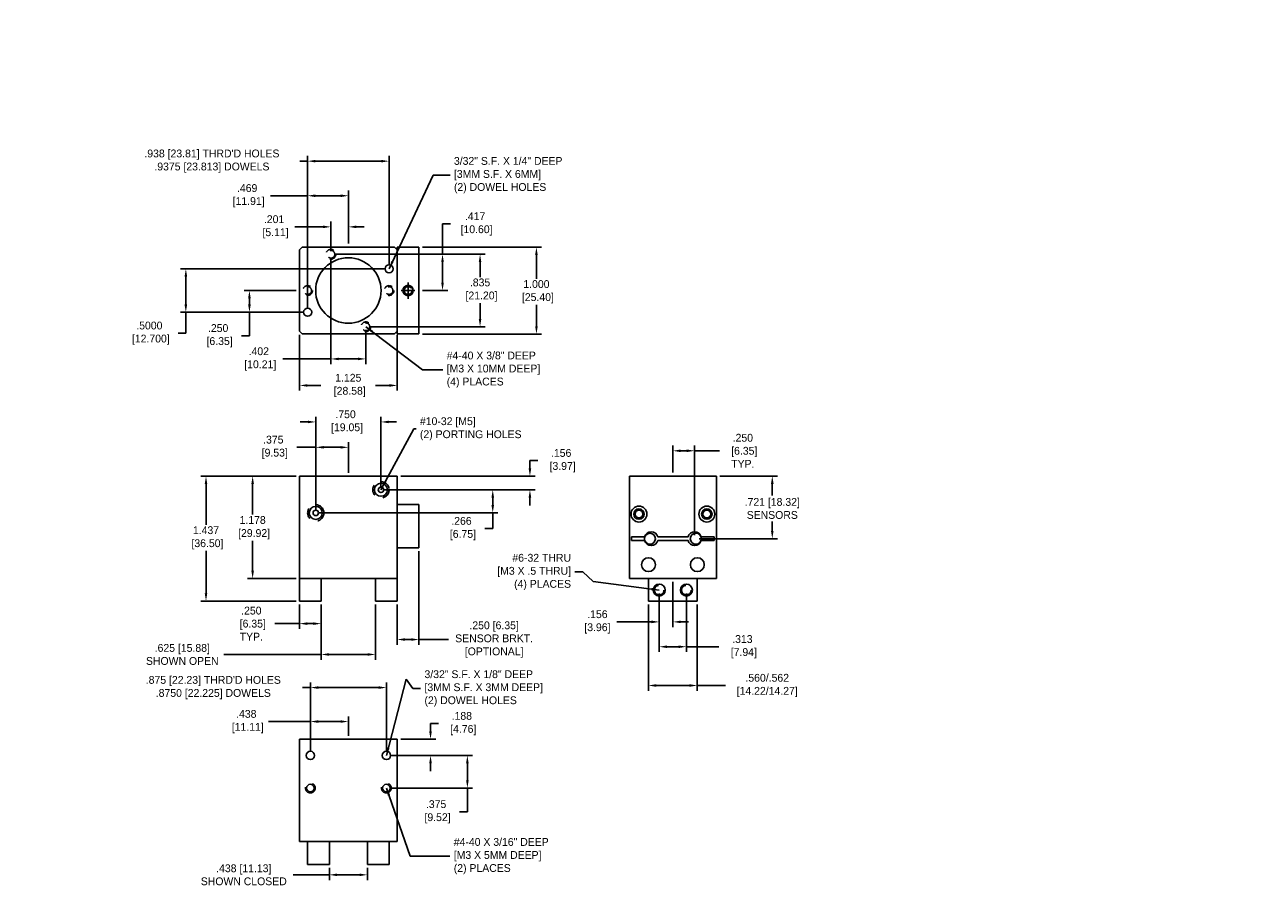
# Model space of a CAD drawing. Extents: x -13.3 to 50.8, y -3.3 to 33.4.
import ezdxf

# ---------------------------------------------------------------- set-up
doc = ezdxf.new("R2010")
doc.units = 0
doc.header["$MEASUREMENT"] = 0
for name, pattern in [('DASHED', [0.75, 0.5, -0.25]), ('DASHED2', [0.375, 0.25, -0.125]), ('HIDDEN2', [0.1875, 0.125, -0.0625])]:
    doc.linetypes.add(name, pattern=pattern)
doc.layers.get('0').update_dxf_attribs({"linetype": 'CONTINUOUS'})
doc.layers.get('DEFPOINTS').update_dxf_attribs({"linetype": 'CONTINUOUS'})
doc.dimstyles.new('British [M]', dxfattribs={"dimscale": 0, "dimtxt": 0.09, "dimasz": 0.09, "dimexe": 0.06, "dimexo": 0.04, "dimgap": 0.03, "dimtad": 0, "dimtih": 1, "dimtoh": 1, "dimdec": 3, "dimzin": 4, "dimdsep": 46, "dimtxsty": 'Standard', "dimcen": 0.09, "dimadec": 0, "dimazin": 0, "dimtm": 0.002, "dimtfac": 1, "dimtdec": 3, "dimtofl": 0, "dimtmove": 0, "dimatfit": 3, "dimfxl": 1, "dimtolj": 1, "dimtzin": 4, "dimarcsym": 0})
doc.dimstyles.new('STANDARD_WS', dxfattribs={"dimtxt": 0.18, "dimasz": 0.18, "dimexe": 0.18, "dimexo": 0.0625, "dimgap": 0.09, "dimtad": 0, "dimtih": 1, "dimtoh": 1, "dimdec": 4, "dimzin": 0, "dimdsep": 46, "dimtxsty": 'Standard', "dimcen": 0.09, "dimadec": 0, "dimazin": 0, "dimtfac": 1, "dimtdec": 4, "dimtofl": 0, "dimtmove": 0, "dimatfit": 3, "dimfxl": 1, "dimtolj": 1, "dimtzin": 0, "dimarcsym": 0})

# ---------------------------------------------------------------- blocks, each defined once
blk = doc.blocks.new('*D211')
at = {"color": 0, "lineweight": -2}
for p, q in [((23.529, 10.014), (22.432, 10.014)), ((22.492, 9.924), (22.492, 9.455)), ((22.492, 8.667), (22.492, 9.155)), ((23.529, 8.577), (22.432, 8.577))]:
    blk.add_line(p, q, dxfattribs=at)
at = {"color": 0}
for points in [[(22.477, 9.924), (22.507, 9.924), (22.492, 10.014)], [(22.477, 8.667), (22.507, 8.667), (22.492, 8.577)]]:
    blk.add_solid(points, dxfattribs=at)
at = {"layer": 'DEFPOINTS', "color": 0}
for p in [(23.569, 10.014), (22.492, 8.577), (23.569, 8.577)]:
    blk.add_point(p, dxfattribs=at)
at = {"color": 0, "insert": (22.492, 9.305), "char_height": 0.09, "attachment_point": 5}
blk.add_mtext('\\A1;1.437\\P [36.50]', dxfattribs=at)
blk = doc.blocks.new('*D212')
at = {"color": 0, "lineweight": -2}
for p, q in [((23.529, 10.014), (22.969, 10.014)), ((23.029, 9.924), (23.029, 9.572)), ((23.029, 8.926), (23.029, 9.272)), ((23.529, 8.836), (22.969, 8.836))]:
    blk.add_line(p, q, dxfattribs=at)
at = {"color": 0}
for points in [[(23.014, 9.924), (23.044, 9.924), (23.029, 10.014)], [(23.014, 8.926), (23.044, 8.926), (23.029, 8.836)]]:
    blk.add_solid(points, dxfattribs=at)
at = {"layer": 'DEFPOINTS', "color": 0}
for p in [(23.569, 10.014), (23.029, 8.836), (23.569, 8.836)]:
    blk.add_point(p, dxfattribs=at)
at = {"color": 0, "insert": (23.029, 9.422), "char_height": 0.09, "attachment_point": 5}
blk.add_mtext('\\A1;1.178\\P [29.92]', dxfattribs=at)
blk = doc.blocks.new('*D213')
at = {"color": 0, "lineweight": -2}
for p, q in [((23.756, 10.347), (23.537, 10.347)), ((23.756, 9.632), (23.756, 10.407)), ((24.041, 10.347), (23.846, 10.347)), ((24.131, 10.054), (24.131, 10.407))]:
    blk.add_line(p, q, dxfattribs=at)
at = {"color": 0}
for points in [[(23.846, 10.362), (23.846, 10.332), (23.756, 10.347)], [(24.041, 10.362), (24.041, 10.332), (24.131, 10.347)]]:
    blk.add_solid(points, dxfattribs=at)
at = {"layer": 'DEFPOINTS', "color": 0}
for p in [(24.131, 10.347), (24.131, 10.014), (23.756, 9.592)]:
    blk.add_point(p, dxfattribs=at)
at = {"color": 0, "insert": (23.267, 10.347), "char_height": 0.09, "attachment_point": 5}
blk.add_mtext('\\A1;.375\\P [9.53]', dxfattribs=at)
blk = doc.blocks.new('*D214')
at = {"color": 0, "lineweight": -2}
for p, q in [((23.666, 10.639), (23.576, 10.639)), ((23.756, 9.632), (23.756, 10.699)), ((24.506, 9.898), (24.506, 10.699)), ((24.596, 10.639), (24.686, 10.639))]:
    blk.add_line(p, q, dxfattribs=at)
at = {"color": 0}
for points in [[(23.666, 10.654), (23.666, 10.624), (23.756, 10.639)], [(24.596, 10.654), (24.596, 10.624), (24.506, 10.639)]]:
    blk.add_solid(points, dxfattribs=at)
at = {"layer": 'DEFPOINTS', "color": 0}
for p in [(24.506, 10.639), (24.506, 9.858), (23.756, 9.592)]:
    blk.add_point(p, dxfattribs=at)
at = {"color": 0, "insert": (24.099, 10.639), "char_height": 0.09, "attachment_point": 5}
blk.add_mtext('\\A1;.750\\P [19.05]', dxfattribs=at)
blk = doc.blocks.new('*D215')
at = {"color": 0, "linetype": 'ByBlock'}
for p, q in [((26.221, 10.104), (26.221, 10.194)), ((26.221, 10.194), (26.311, 10.194)), ((24.734, 10.014), (26.281, 10.014)), ((24.546, 9.858), (26.281, 9.858)), ((26.221, 9.768), (26.221, 9.678))]:
    blk.add_line(p, q, dxfattribs=at)
for points in [[(26.206, 10.104), (26.236, 10.104), (26.221, 10.014)], [(26.206, 9.768), (26.236, 9.768), (26.221, 9.858)]]:
    blk.add_solid(points, dxfattribs=at)
at = {"layer": 'DEFPOINTS', "color": 0, "linetype": 'ByBlock'}
for p in [(24.694, 10.014), (24.506, 9.858), (26.221, 9.858)]:
    blk.add_point(p, dxfattribs=at)
at = {"color": 0, "linetype": 'ByBlock', "insert": (26.581, 10.194), "char_height": 0.09, "attachment_point": 5}
blk.add_mtext('\\A1;.156\\P [3.97]', dxfattribs=at)
blk = doc.blocks.new('*D216')
at = {"color": 0, "lineweight": -2}
for p, q in [((24.546, 9.858), (25.853, 9.858)), ((25.793, 9.768), (25.793, 9.682)), ((23.796, 9.592), (25.853, 9.592)), ((25.793, 9.592), (25.793, 9.412)), ((25.793, 9.412), (25.703, 9.412))]:
    blk.add_line(p, q, dxfattribs=at)
at = {"color": 0}
for points in [[(25.778, 9.768), (25.808, 9.768), (25.793, 9.858)], [(25.778, 9.682), (25.808, 9.682), (25.793, 9.592)]]:
    blk.add_solid(points, dxfattribs=at)
at = {"layer": 'DEFPOINTS', "color": 0}
for p in [(24.506, 9.858), (23.756, 9.592), (25.793, 9.592)]:
    blk.add_point(p, dxfattribs=at)
at = {"color": 0, "insert": (25.433, 9.412), "char_height": 0.09, "attachment_point": 5}
blk.add_mtext('\\A1;.266\\P [6.75]', dxfattribs=at)
blk = doc.blocks.new('*D217')
at = {"color": 0, "linetype": 'ByBlock'}
for p, q in [((24.944, 9.15), (24.944, 8.075)), ((24.694, 8.537), (24.694, 8.075)), ((24.784, 8.135), (24.854, 8.135)), ((24.944, 8.135), (25.284, 8.135))]:
    blk.add_line(p, q, dxfattribs=at)
for points in [[(24.784, 8.15), (24.784, 8.12), (24.694, 8.135)], [(24.854, 8.15), (24.854, 8.12), (24.944, 8.135)]]:
    blk.add_solid(points, dxfattribs=at)
at = {"layer": 'DEFPOINTS', "color": 0, "linetype": 'ByBlock'}
for p in [(24.944, 9.19), (24.694, 8.577), (24.944, 8.135)]:
    blk.add_point(p, dxfattribs=at)
at = {"color": 0, "linetype": 'ByBlock', "insert": (25.809, 8.135), "char_height": 0.09, "attachment_point": 5}
blk.add_mtext('\\A1;.250 [6.35] \\PSENSOR BRKT.\\P[OPTIONAL]', dxfattribs=at)
blk = doc.blocks.new('*D218')
at = {"color": 0, "linetype": 'ByBlock'}
for p, q in [((23.819, 8.537), (23.819, 7.903)), ((24.444, 8.537), (24.444, 7.903)), ((23.819, 7.963), (22.699, 7.963)), ((24.354, 7.963), (23.909, 7.963))]:
    blk.add_line(p, q, dxfattribs=at)
for points in [[(23.909, 7.978), (23.909, 7.948), (23.819, 7.963)], [(24.354, 7.978), (24.354, 7.948), (24.444, 7.963)]]:
    blk.add_solid(points, dxfattribs=at)
at = {"layer": 'DEFPOINTS', "color": 0, "linetype": 'ByBlock'}
for p in [(23.819, 8.577), (24.444, 8.577), (24.444, 7.963)]:
    blk.add_point(p, dxfattribs=at)
at = {"color": 0, "linetype": 'ByBlock', "insert": (22.219, 7.963), "char_height": 0.09, "attachment_point": 5}
blk.add_mtext('\\A1;.625 [15.88]\\PSHOWN OPEN', dxfattribs=at)
blk = doc.blocks.new('*D219')
at = {"color": 0, "linetype": 'ByBlock'}
for p, q in [((23.912, 5.508), (23.912, 5.367)), ((24.35, 5.508), (24.35, 5.367)), ((23.912, 5.427), (23.497, 5.427)), ((24.26, 5.427), (24.002, 5.427))]:
    blk.add_line(p, q, dxfattribs=at)
for points in [[(24.002, 5.442), (24.002, 5.412), (23.912, 5.427)], [(24.26, 5.442), (24.26, 5.412), (24.35, 5.427)]]:
    blk.add_solid(points, dxfattribs=at)
at = {"layer": 'DEFPOINTS', "color": 0, "linetype": 'ByBlock'}
for p in [(23.912, 5.548), (24.35, 5.548), (24.35, 5.427)]:
    blk.add_point(p, dxfattribs=at)
at = {"color": 0, "linetype": 'ByBlock', "insert": (22.927, 5.427), "char_height": 0.09, "attachment_point": 5}
blk.add_mtext('\\A1;.438 [11.13]\\PSHOWN CLOSED', dxfattribs=at)
blk = doc.blocks.new('*D220')
at = {"color": 0, "linetype": 'ByBlock'}
for p, q in [((23.569, 8.537), (23.569, 8.258)), ((23.819, 8.537), (23.819, 8.258)), ((23.569, 8.318), (23.284, 8.318)), ((23.729, 8.318), (23.659, 8.318))]:
    blk.add_line(p, q, dxfattribs=at)
for points in [[(23.659, 8.333), (23.659, 8.303), (23.569, 8.318)], [(23.729, 8.333), (23.729, 8.303), (23.819, 8.318)]]:
    blk.add_solid(points, dxfattribs=at)
at = {"layer": 'DEFPOINTS', "color": 0, "linetype": 'ByBlock'}
for p in [(23.569, 8.577), (23.819, 8.577), (23.569, 8.318)]:
    blk.add_point(p, dxfattribs=at)
at = {"color": 0, "linetype": 'ByBlock', "insert": (23.014, 8.318), "char_height": 0.09, "attachment_point": 5}
blk.add_mtext('\\A1;.250\\P [6.35]\\PTYP.', dxfattribs=at)
blk = doc.blocks.new('*D221')
at = {"color": 0, "linetype": 'ByBlock'}
for p, q in [((24.984, 12.651), (26.356, 12.651)), ((26.296, 12.561), (26.296, 12.287)), ((26.296, 11.741), (26.296, 11.987)), ((24.984, 11.651), (26.356, 11.651))]:
    blk.add_line(p, q, dxfattribs=at)
for points in [[(26.281, 12.561), (26.311, 12.561), (26.296, 12.651)], [(26.281, 11.741), (26.311, 11.741), (26.296, 11.651)]]:
    blk.add_solid(points, dxfattribs=at)
at = {"layer": 'DEFPOINTS', "color": 0, "linetype": 'ByBlock'}
for p in [(24.944, 12.651), (24.944, 11.651), (26.296, 11.651)]:
    blk.add_point(p, dxfattribs=at)
at = {"color": 0, "linetype": 'ByBlock', "insert": (26.296, 12.137), "char_height": 0.09, "attachment_point": 5}
blk.add_mtext('\\A1;1.000\\P [25.40]', dxfattribs=at)
blk = doc.blocks.new('*D222')
at = {"color": 0, "linetype": 'ByBlock'}
for p, q in [((23.662, 11.941), (23.662, 13.7)), ((24.6, 12.441), (24.6, 13.7)), ((23.662, 13.64), (23.572, 13.64)), ((24.51, 13.64), (23.752, 13.64))]:
    blk.add_line(p, q, dxfattribs=at)
for points in [[(23.752, 13.655), (23.752, 13.625), (23.662, 13.64)], [(24.51, 13.655), (24.51, 13.625), (24.6, 13.64)]]:
    blk.add_solid(points, dxfattribs=at)
at = {"layer": 'DEFPOINTS', "color": 0, "linetype": 'ByBlock'}
for p in [(24.6, 13.64), (24.6, 12.401), (23.662, 11.901)]:
    blk.add_point(p, dxfattribs=at)
at = {"color": 0, "linetype": 'ByBlock', "insert": (22.56, 13.64), "char_height": 0.09, "attachment_point": 5}
blk.add_mtext("\\A1;.938 [23.81] THRD'D HOLES\\P.9375 [23.813] DOWELS", dxfattribs=at)
blk = doc.blocks.new('*D223')
at = {"color": 0, "linetype": 'ByBlock'}
for p, q in [((23.662, 13.242), (23.236, 13.242)), ((23.662, 11.941), (23.662, 13.302)), ((24.041, 13.242), (23.752, 13.242)), ((24.131, 12.691), (24.131, 13.302))]:
    blk.add_line(p, q, dxfattribs=at)
for points in [[(23.752, 13.257), (23.752, 13.227), (23.662, 13.242)], [(24.041, 13.257), (24.041, 13.227), (24.131, 13.242)]]:
    blk.add_solid(points, dxfattribs=at)
at = {"layer": 'DEFPOINTS', "color": 0, "linetype": 'ByBlock'}
for p in [(24.131, 13.242), (24.131, 12.651), (23.662, 11.901)]:
    blk.add_point(p, dxfattribs=at)
at = {"color": 0, "linetype": 'ByBlock', "insert": (22.966, 13.242), "char_height": 0.09, "attachment_point": 5}
blk.add_mtext('\\A1;.469\\P [11.91]', dxfattribs=at)
blk = doc.blocks.new('*D224')
at = {"color": 0, "linetype": 'ByBlock'}
for p, q in [((23.529, 12.151), (22.932, 12.151)), ((22.992, 12.061), (22.992, 11.991)), ((23.622, 11.901), (22.932, 11.901)), ((22.992, 11.901), (22.992, 11.631)), ((22.992, 11.631), (22.902, 11.631))]:
    blk.add_line(p, q, dxfattribs=at)
for points in [[(22.977, 12.061), (23.007, 12.061), (22.992, 12.151)], [(22.977, 11.991), (23.007, 11.991), (22.992, 11.901)]]:
    blk.add_solid(points, dxfattribs=at)
at = {"layer": 'DEFPOINTS', "color": 0, "linetype": 'ByBlock'}
for p in [(22.992, 12.151), (23.569, 12.151), (23.662, 11.901)]:
    blk.add_point(p, dxfattribs=at)
at = {"color": 0, "linetype": 'ByBlock', "insert": (22.632, 11.631), "char_height": 0.09, "attachment_point": 5}
blk.add_mtext('\\A1;.250\\P [6.35]', dxfattribs=at)
blk = doc.blocks.new('*D225')
at = {"color": 0, "linetype": 'ByBlock'}
for p, q in [((24.56, 12.401), (22.2, 12.401)), ((22.26, 12.311), (22.26, 11.991)), ((23.622, 11.901), (22.2, 11.901)), ((22.26, 11.901), (22.26, 11.66)), ((22.26, 11.66), (22.17, 11.66))]:
    blk.add_line(p, q, dxfattribs=at)
for points in [[(22.245, 12.311), (22.275, 12.311), (22.26, 12.401)], [(22.245, 11.991), (22.275, 11.991), (22.26, 11.901)]]:
    blk.add_solid(points, dxfattribs=at)
at = {"layer": 'DEFPOINTS', "color": 0, "linetype": 'ByBlock'}
for p in [(22.26, 12.401), (24.6, 12.401), (23.662, 11.901)]:
    blk.add_point(p, dxfattribs=at)
at = {"color": 0, "linetype": 'ByBlock', "insert": (21.84, 11.66), "char_height": 0.09, "attachment_point": 5}
blk.add_mtext('\\A1;.5000\\P [12.700]', dxfattribs=at)
blk = doc.blocks.new('*D226')
at = {"color": 0, "linetype": 'ByBlock'}
for p, q in [((23.569, 11.643), (23.569, 10.999)), ((24.694, 11.643), (24.694, 10.999)), ((23.659, 11.059), (23.815, 11.059)), ((24.604, 11.059), (24.445, 11.059))]:
    blk.add_line(p, q, dxfattribs=at)
for points in [[(23.659, 11.074), (23.659, 11.044), (23.569, 11.059)], [(24.604, 11.074), (24.604, 11.044), (24.694, 11.059)]]:
    blk.add_solid(points, dxfattribs=at)
at = {"layer": 'DEFPOINTS', "color": 0, "linetype": 'ByBlock'}
for p in [(23.569, 11.683), (24.694, 11.683), (24.694, 11.059)]:
    blk.add_point(p, dxfattribs=at)
at = {"color": 0, "linetype": 'ByBlock', "insert": (24.13, 11.059), "char_height": 0.09, "attachment_point": 5}
blk.add_mtext('\\A1;1.125\\P [28.58]', dxfattribs=at)
blk = doc.blocks.new('*D227')
at = {"color": 0, "linetype": 'ByBlock'}
for p, q in [((23.84, 12.884), (23.516, 12.884)), ((23.93, 12.609), (23.93, 12.944)), ((24.131, 12.691), (24.131, 12.944)), ((24.221, 12.884), (24.311, 12.884))]:
    blk.add_line(p, q, dxfattribs=at)
for points in [[(23.84, 12.899), (23.84, 12.869), (23.93, 12.884)], [(24.221, 12.899), (24.221, 12.869), (24.131, 12.884)]]:
    blk.add_solid(points, dxfattribs=at)
at = {"layer": 'DEFPOINTS', "color": 0, "linetype": 'ByBlock'}
for p in [(24.131, 12.884), (23.93, 12.569), (24.131, 12.651)]:
    blk.add_point(p, dxfattribs=at)
at = {"color": 0, "linetype": 'ByBlock', "insert": (23.276, 12.884), "char_height": 0.09, "attachment_point": 5}
blk.add_mtext('\\A1;.201\\P [5.11]', dxfattribs=at)
blk = doc.blocks.new('*D228')
at = {"color": 0, "linetype": 'ByBlock'}
for p, q in [((23.93, 12.529), (23.93, 11.304)), ((24.332, 11.694), (24.332, 11.304)), ((23.93, 11.364), (23.377, 11.364)), ((24.242, 11.364), (24.02, 11.364))]:
    blk.add_line(p, q, dxfattribs=at)
for points in [[(24.02, 11.379), (24.02, 11.349), (23.93, 11.364)], [(24.242, 11.379), (24.242, 11.349), (24.332, 11.364)]]:
    blk.add_solid(points, dxfattribs=at)
at = {"layer": 'DEFPOINTS', "color": 0, "linetype": 'ByBlock'}
for p in [(23.93, 12.569), (24.332, 11.734), (24.332, 11.364)]:
    blk.add_point(p, dxfattribs=at)
at = {"color": 0, "linetype": 'ByBlock', "insert": (23.1, 11.364), "char_height": 0.09, "attachment_point": 5}
blk.add_mtext('\\A1;.402\\P [10.21]', dxfattribs=at)
blk = doc.blocks.new('*D229')
at = {"color": 0, "linetype": 'ByBlock'}
for p, q in [((25.215, 12.569), (25.215, 12.918)), ((25.215, 12.918), (25.305, 12.918)), ((23.97, 12.569), (25.275, 12.569)), ((25.215, 12.241), (25.215, 12.479)), ((24.984, 12.151), (25.275, 12.151))]:
    blk.add_line(p, q, dxfattribs=at)
for points in [[(25.2, 12.479), (25.23, 12.479), (25.215, 12.569)], [(25.2, 12.241), (25.23, 12.241), (25.215, 12.151)]]:
    blk.add_solid(points, dxfattribs=at)
at = {"layer": 'DEFPOINTS', "color": 0, "linetype": 'ByBlock'}
for p in [(23.93, 12.569), (24.944, 12.151), (25.215, 12.151)]:
    blk.add_point(p, dxfattribs=at)
at = {"color": 0, "linetype": 'ByBlock', "insert": (25.59, 12.918), "char_height": 0.09, "attachment_point": 5}
blk.add_mtext('\\A1;.417\\P [10.60]', dxfattribs=at)
blk = doc.blocks.new('*D230')
at = {"color": 0, "linetype": 'ByBlock'}
for p, q in [((23.97, 12.569), (25.707, 12.569)), ((25.647, 12.479), (25.647, 12.306)), ((25.647, 11.824), (25.647, 12.006)), ((24.372, 11.734), (25.707, 11.734))]:
    blk.add_line(p, q, dxfattribs=at)
for points in [[(25.632, 12.479), (25.662, 12.479), (25.647, 12.569)], [(25.632, 11.824), (25.662, 11.824), (25.647, 11.734)]]:
    blk.add_solid(points, dxfattribs=at)
at = {"layer": 'DEFPOINTS', "color": 0, "linetype": 'ByBlock'}
for p in [(23.93, 12.569), (24.332, 11.734), (25.647, 11.734)]:
    blk.add_point(p, dxfattribs=at)
at = {"color": 0, "linetype": 'ByBlock', "insert": (25.647, 12.156), "char_height": 0.09, "attachment_point": 5}
blk.add_mtext('\\A1;.835\\P [21.20]', dxfattribs=at)
blk = doc.blocks.new('*D231')
at = {"color": 0, "linetype": 'ByBlock'}
for p, q in [((23.694, 6.841), (23.694, 7.642)), ((24.569, 6.841), (24.569, 7.642)), ((23.694, 7.582), (23.604, 7.582)), ((24.479, 7.582), (23.784, 7.582))]:
    blk.add_line(p, q, dxfattribs=at)
for points in [[(23.784, 7.597), (23.784, 7.567), (23.694, 7.582)], [(24.479, 7.597), (24.479, 7.567), (24.569, 7.582)]]:
    blk.add_solid(points, dxfattribs=at)
at = {"layer": 'DEFPOINTS', "color": 0, "linetype": 'ByBlock'}
for p in [(24.569, 7.582), (23.694, 6.801), (24.569, 6.801)]:
    blk.add_point(p, dxfattribs=at)
at = {"color": 0, "linetype": 'ByBlock', "insert": (22.576, 7.582), "char_height": 0.09, "attachment_point": 5}
blk.add_mtext("\\A1;.875 [22.23] THRD'D HOLES\\P.8750 [22.225] DOWELS", dxfattribs=at)
blk = doc.blocks.new('*D232')
at = {"color": 0, "linetype": 'ByBlock'}
for p, q in [((23.694, 7.191), (23.211, 7.191)), ((23.694, 6.841), (23.694, 7.251)), ((24.041, 7.191), (23.784, 7.191)), ((24.131, 7.028), (24.131, 7.251))]:
    blk.add_line(p, q, dxfattribs=at)
for points in [[(23.784, 7.206), (23.784, 7.176), (23.694, 7.191)], [(24.041, 7.206), (24.041, 7.176), (24.131, 7.191)]]:
    blk.add_solid(points, dxfattribs=at)
at = {"layer": 'DEFPOINTS', "color": 0, "linetype": 'ByBlock'}
for p in [(24.131, 7.191), (24.131, 6.988), (23.694, 6.801)]:
    blk.add_point(p, dxfattribs=at)
at = {"color": 0, "linetype": 'ByBlock', "insert": (22.956, 7.191), "char_height": 0.09, "attachment_point": 5}
blk.add_mtext('\\A1;.438\\P [11.11]', dxfattribs=at)
blk = doc.blocks.new('*D233')
at = {"color": 0, "linetype": 'ByBlock'}
for p, q in [((25.077, 7.078), (25.077, 7.168)), ((25.077, 7.168), (25.167, 7.168)), ((24.734, 6.988), (25.137, 6.988)), ((24.609, 6.801), (25.137, 6.801)), ((25.077, 6.711), (25.077, 6.621))]:
    blk.add_line(p, q, dxfattribs=at)
for points in [[(25.062, 7.078), (25.092, 7.078), (25.077, 6.988)], [(25.062, 6.711), (25.092, 6.711), (25.077, 6.801)]]:
    blk.add_solid(points, dxfattribs=at)
at = {"layer": 'DEFPOINTS', "color": 0, "linetype": 'ByBlock'}
for p in [(24.694, 6.988), (24.569, 6.801), (25.077, 6.801)]:
    blk.add_point(p, dxfattribs=at)
at = {"color": 0, "linetype": 'ByBlock', "insert": (25.437, 7.168), "char_height": 0.09, "attachment_point": 5}
blk.add_mtext('\\A1;.188\\P [4.76]', dxfattribs=at)
blk = doc.blocks.new('*D234')
at = {"color": 0, "linetype": 'ByBlock'}
for p, q in [((24.609, 6.801), (25.561, 6.801)), ((25.501, 6.711), (25.501, 6.516)), ((24.609, 6.426), (25.561, 6.426)), ((25.501, 6.426), (25.501, 6.152)), ((25.501, 6.152), (25.411, 6.152))]:
    blk.add_line(p, q, dxfattribs=at)
for points in [[(25.486, 6.711), (25.516, 6.711), (25.501, 6.801)], [(25.486, 6.516), (25.516, 6.516), (25.501, 6.426)]]:
    blk.add_solid(points, dxfattribs=at)
at = {"layer": 'DEFPOINTS', "color": 0, "linetype": 'ByBlock'}
for p in [(24.569, 6.801), (24.569, 6.426), (25.501, 6.426)]:
    blk.add_point(p, dxfattribs=at)
at = {"color": 0, "linetype": 'ByBlock', "insert": (25.141, 6.152), "char_height": 0.09, "attachment_point": 5}
blk.add_mtext('\\A1;.375\\P [9.52]', dxfattribs=at)
blk = doc.blocks.new('*D235')
at = {"color": 0, "linetype": 'ByBlock'}
for p, q in [((27.585, 8.537), (27.585, 7.546)), ((28.147, 8.537), (28.147, 7.546)), ((27.675, 7.606), (28.057, 7.606)), ((28.147, 7.606), (28.473, 7.606))]:
    blk.add_line(p, q, dxfattribs=at)
for points in [[(27.675, 7.621), (27.675, 7.591), (27.585, 7.606)], [(28.057, 7.621), (28.057, 7.591), (28.147, 7.606)]]:
    blk.add_solid(points, dxfattribs=at)
at = {"layer": 'DEFPOINTS', "color": 0, "linetype": 'ByBlock'}
for p in [(27.585, 8.577), (28.147, 8.577), (28.147, 7.606)]:
    blk.add_point(p, dxfattribs=at)
at = {"color": 0, "linetype": 'ByBlock', "insert": (28.953, 7.606), "char_height": 0.09, "attachment_point": 5}
blk.add_mtext('\\A1;.560/.562\\P[14.22/14.27]', dxfattribs=at)
blk = doc.blocks.new('*D236')
at = {"color": 0, "linetype": 'ByBlock'}
for p, q in [((27.71, 8.664), (27.71, 7.992)), ((28.022, 8.664), (28.022, 7.992)), ((27.8, 8.052), (27.932, 8.052)), ((28.022, 8.052), (28.397, 8.052))]:
    blk.add_line(p, q, dxfattribs=at)
for points in [[(27.8, 8.067), (27.8, 8.037), (27.71, 8.052)], [(27.932, 8.067), (27.932, 8.037), (28.022, 8.052)]]:
    blk.add_solid(points, dxfattribs=at)
at = {"layer": 'DEFPOINTS', "color": 0, "linetype": 'ByBlock'}
for p in [(27.71, 8.704), (28.022, 8.704), (28.022, 8.052)]:
    blk.add_point(p, dxfattribs=at)
at = {"color": 0, "linetype": 'ByBlock', "insert": (28.667, 8.052), "char_height": 0.09, "attachment_point": 5}
blk.add_mtext('\\A1;.313\\P [7.94]', dxfattribs=at)
blk = doc.blocks.new('*D237')
at = {"color": 0, "linetype": 'ByBlock'}
for p, q in [((27.867, 8.798), (27.867, 8.278)), ((27.71, 8.664), (27.71, 8.278)), ((27.62, 8.338), (27.223, 8.338)), ((27.957, 8.338), (28.047, 8.338))]:
    blk.add_line(p, q, dxfattribs=at)
for points in [[(27.62, 8.353), (27.62, 8.323), (27.71, 8.338)], [(27.957, 8.353), (27.957, 8.323), (27.867, 8.338)]]:
    blk.add_solid(points, dxfattribs=at)
at = {"layer": 'DEFPOINTS', "color": 0, "linetype": 'ByBlock'}
for p in [(27.867, 8.838), (27.71, 8.704), (27.867, 8.338)]:
    blk.add_point(p, dxfattribs=at)
at = {"color": 0, "linetype": 'ByBlock', "insert": (26.998, 8.338), "char_height": 0.09, "attachment_point": 5}
blk.add_mtext('\\A1;.156\\P[3.96]', dxfattribs=at)
blk = doc.blocks.new('*D238')
at = {"color": 0, "linetype": 'ByBlock'}
for p, q in [((28.407, 10.016), (29.071, 10.016)), ((29.011, 9.926), (29.011, 9.793)), ((29.011, 9.385), (29.011, 9.493)), ((28.171, 9.295), (29.071, 9.295))]:
    blk.add_line(p, q, dxfattribs=at)
for points in [[(28.996, 9.926), (29.026, 9.926), (29.011, 10.016)], [(28.996, 9.385), (29.026, 9.385), (29.011, 9.295)]]:
    blk.add_solid(points, dxfattribs=at)
at = {"layer": 'DEFPOINTS', "color": 0, "linetype": 'ByBlock'}
for p in [(28.367, 10.016), (28.131, 9.295), (29.011, 9.295)]:
    blk.add_point(p, dxfattribs=at)
at = {"color": 0, "linetype": 'ByBlock', "insert": (29.011, 9.643), "char_height": 0.09, "attachment_point": 5}
blk.add_mtext('\\A1;.721 [18.32]\\PSENSORS', dxfattribs=at)
blk = doc.blocks.new('*D239')
at = {"color": 0, "linetype": 'ByBlock'}
for p, q in [((27.867, 10.056), (27.867, 10.367)), ((27.957, 10.307), (28.027, 10.307)), ((28.117, 9.335), (28.117, 10.367)), ((28.117, 10.307), (28.402, 10.307))]:
    blk.add_line(p, q, dxfattribs=at)
for points in [[(27.957, 10.322), (27.957, 10.292), (27.867, 10.307)], [(28.027, 10.322), (28.027, 10.292), (28.117, 10.307)]]:
    blk.add_solid(points, dxfattribs=at)
at = {"layer": 'DEFPOINTS', "color": 0, "linetype": 'ByBlock'}
for p in [(28.117, 10.307), (27.867, 10.016), (28.117, 9.295)]:
    blk.add_point(p, dxfattribs=at)
at = {"color": 0, "linetype": 'ByBlock', "insert": (28.672, 10.307), "char_height": 0.09, "attachment_point": 5}
blk.add_mtext('\\A1;.250\\P [6.35]\\PTYP.', dxfattribs=at)

msp = doc.modelspace()

# ---------------------------------------------------------------- linework, layer by layer
at = {"linetype": 'Continuous'}
for p, q in [((23.59976, 12.6514), (23.56851, 12.62015)), ((23.56851, 12.62015), (23.56851, 11.68265)), ((23.59976, 12.6514), (24.66226, 12.6514)), ((24.69351, 12.62015), (24.66226, 12.6514)), ((24.69351, 11.6514), (24.69351, 12.6514)), ((24.69351, 12.6514), (24.94351, 12.6514)), ((24.69351, 11.68265), (24.69351, 12.62015)), ((24.94351, 11.6514), (24.94351, 12.6514)), ((24.74038, 12.1514), (24.89663, 12.1514)), ((24.81851, 12.05765), (24.81851, 12.24515)), ((23.59976, 11.6514), (23.56851, 11.68265)), ((23.59976, 11.6514), (24.66226, 11.6514)), ((24.69351, 11.68265), (24.66226, 11.6514)), ((24.69351, 11.6514), (24.94351, 11.6514)), ((23.56851, 10.01441), (24.69351, 10.01441)), ((23.56851, 10.01441), (23.56851, 8.83641)), ((23.56851, 10.01441), (23.56851, 8.83641)), ((24.69351, 10.01441), (24.69351, 8.83641)), ((27.36708, 10.01634), (27.36708, 8.83834)), ((27.36708, 10.01634), (27.36708, 8.83834)), ((27.36708, 10.01634), (28.36708, 10.01634)), ((28.36708, 10.01634), (28.36708, 8.83834)), ((24.69351, 9.68961), (24.94351, 9.68961)), ((27.36708, 9.69347), (27.36708, 9.19347)), ((28.36708, 9.69347), (28.36708, 9.19347)), ((27.39212, 9.31517), (27.39212, 9.27517)), ((27.39212, 9.31517), (27.54117, 9.31517)), ((27.69299, 9.31517), (28.04117, 9.31517)), ((28.19299, 9.31517), (28.34204, 9.31517)), ((28.34204, 9.31517), (28.34204, 9.27517)), ((24.69351, 9.18961), (24.94351, 9.18961)), ((27.36708, 9.20803), (27.36708, 9.26216)), ((27.36708, 9.20803), (27.36708, 9.26216)), ((27.39212, 9.27517), (27.54117, 9.27517)), ((27.69299, 9.27517), (28.04117, 9.27517)), ((28.19299, 9.27517), (28.34204, 9.27517)), ((28.36708, 9.20803), (28.36708, 9.26216)), ((28.36708, 9.20803), (28.36708, 9.26216)), ((27.36708, 8.83834), (28.36708, 8.83834)), ((28.36708, 8.83834), (27.36708, 8.83834)), ((27.5845, 8.83834), (27.5845, 8.57741)), ((28.147, 8.83834), (28.147, 8.57741)), ((23.56851, 8.57741), (23.81851, 8.57741)), ((24.44351, 8.57741), (24.69351, 8.57741)), ((24.44351, 8.57741), (24.69351, 8.57741)), ((27.5845, 8.57741), (28.147, 8.57741)), ((23.56851, 6.98848), (23.56851, 5.81048)), ((24.69351, 6.98848), (23.56851, 6.98848)), ((24.69351, 6.98848), (24.69351, 5.81048)), ((23.66201, 5.54762), (23.91201, 5.54762)), ((24.35001, 5.54762), (24.60001, 5.54762))]:
    msp.add_line(p, q, dxfattribs=at)
for p, q in [((24.94351, 9.68961), (24.94351, 9.18961)), ((23.56851, 8.83641), (24.69351, 8.83641)), ((24.69351, 8.83641), (23.56851, 8.83641)), ((24.69351, 8.83641), (24.69351, 8.85204)), ((24.69351, 5.81048), (23.56851, 5.81048))]:
    msp.add_line(p, q)
at = {"ltscale": 0.125}
for p, q in [((23.56851, 8.83641), (23.56851, 8.57741)), ((23.81851, 8.83641), (23.81851, 8.57741)), ((24.44351, 8.83641), (24.44351, 8.57741)), ((24.69351, 8.83641), (24.69351, 8.57741))]:
    msp.add_line(p, q, dxfattribs=at)
at = {"ltscale": 0.0625}
for p, q in [((23.66201, 5.81048), (23.66201, 5.54762)), ((23.91201, 5.54762), (23.91201, 5.81048)), ((24.35001, 5.54762), (24.35001, 5.81048)), ((24.60001, 5.81048), (24.60001, 5.54762))]:
    msp.add_line(p, q, dxfattribs=at)
at = {"ltscale": 0.25}
msp.add_line((24.69351, 5.81048), (24.69351, 5.8261), dxfattribs=at)
at = {"linetype": 'DASHED', "ltscale": 0.0625}
for centre in [(23.93001, 12.5688), (23.66226, 12.1514), (24.59976, 12.1514), (24.33201, 11.734)]:
    msp.add_circle(centre, 0.056, dxfattribs=at)
at = {"linetype": 'DASHED2', "ltscale": 0.0625}
for centre in [(23.93001, 12.5688), (23.66226, 12.1514), (24.59976, 12.1514), (24.33201, 11.734)]:
    msp.add_circle(centre, 0.0445, dxfattribs=at)
for centre, radius in [((24.13101, 12.1514), 0.3765), ((28.13138, 9.29514), 0.064), ((27.58583, 8.99634), 0.0795), ((28.14833, 8.99634), 0.0795)]:
    msp.add_circle(centre, radius)
at = {"linetype": 'Continuous'}
for centre, radius in [((24.59976, 12.4014), 0.04688), ((24.81851, 12.1514), 0.06), ((24.81851, 12.1514), 0.056), ((23.66226, 11.9014), 0.04688), ((24.50601, 9.85804), 0.07475), ((24.50601, 9.85804), 0.03125), ((23.75601, 9.59241), 0.07475), ((23.75601, 9.59241), 0.03125), ((27.47645, 9.57884), 0.0915), ((27.47645, 9.57884), 0.06), ((27.47645, 9.57884), 0.0445), ((28.2577, 9.57884), 0.0915), ((28.2577, 9.57884), 0.06), ((28.2577, 9.57884), 0.0445), ((27.60278, 9.29514), 0.0625), ((27.7095, 8.70409), 0.069), ((28.022, 8.70409), 0.069), ((23.69351, 6.80098), 0.04825), ((24.56851, 6.80098), 0.04825), ((23.69351, 6.42598), 0.043), ((24.56851, 6.42598), 0.043)]:
    msp.add_circle(centre, radius, dxfattribs=at)
at = {"linetype": 'DASHED2'}
for centre, radius in [((24.81851, 12.1514), 0.0445), ((27.7095, 8.70409), 0.0547), ((28.022, 8.70409), 0.0547)]:
    msp.add_circle(centre, radius, dxfattribs=at)
at = {"linetype": 'HIDDEN2'}
for centre, radius in [((24.50601, 9.85804), 0.09375), ((23.75601, 9.59241), 0.09375), ((27.47645, 9.57884), 0.056), ((28.2577, 9.57884), 0.056)]:
    msp.add_circle(centre, radius, dxfattribs=at)
at = {"linetype": 'DASHED', "ltscale": 0.375}
for centre in [(23.69351, 6.42598), (24.56851, 6.42598)]:
    msp.add_circle(centre, 0.056, dxfattribs=at)
at = {"linetype": 'Continuous'}
for centre, start, end in [((27.61708, 9.29517), 14.760376, 165.239624), ((28.11708, 9.29517), 14.760376, 165.239624), ((27.61708, 9.29517), 194.760376, 345.239624), ((28.11708, 9.29517), 194.760376, 345.239624)]:
    msp.add_arc(centre, 0.0785, start, end, dxfattribs=at)

# ---------------------------------------------------------------- texts
for insert, char_height, attachment_point in [((34.48231, 15.21308), 0.125, 4), ((20.73466, 14.99638), 0.125, 4), ((30.91981, 15.02558), 0.125, 6), ((28.64018, 14.30224), 0.125, 4), ((20.40211, 6.45627), 0.09375, 4)]:
    msp.add_mtext('{ }', dxfattribs=dict(at, insert=insert, char_height=char_height, attachment_point=attachment_point))
at = {"char_height": 0.09}
for s, insert, attachment_point in [('3/32" S.F. X 1/4" DEEP\\P[3MM S.F. X 6MM]\\P(2) DOWEL HOLES', (25.34618, 13.47935), 4), ('#4-40 X 3/8" DEEP\\P[M3 X 10MM DEEP]\\P(4) PLACES', (25.26319, 11.24028), 4), ('#10-32 [M5]\\P(2) PORTING HOLES', (24.95476, 10.55902), 4), ('#6-32 THRU\\P[M3 X .5 THRU]\\P(4) PLACES', (26.69444, 8.9122), 6), ('#4-40 X 3/16" DEEP\\P[M3 X 5MM DEEP]\\P(2) PLACES', (25.34446, 5.6421), 4)]:
    msp.add_mtext(s, dxfattribs=dict(at, insert=insert, attachment_point=attachment_point))
at = {"color": 1, "insert": (25.00721, 7.57269), "char_height": 0.09, "attachment_point": 4}
msp.add_mtext('\\C256;3/32" S.F. X 1/8" DEEP\\P[3MM S.F. X 3MM DEEP]\\P(2) DOWEL HOLES', dxfattribs=at)

# ---------------------------------------------------------------- dimensions: what is measured, and where the dimension line sits
for base, p1, p2, text, override, picture, middle in [((24.5997587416, 13.6395416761), (23.6622587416, 11.9013981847), (24.5997587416, 12.4013981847), "<> THRD'D HOLES\\P.9375 [23.813] DOWELS", {"dimscale": 1, "dimpost": ''}, '*D222', (22.5597587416, 13.6395416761)), ((28.11708, 10.30733), (27.86708, 10.01634), (28.11708, 9.29517), '<>\\PTYP.', {"dimscale": 1, "dimpost": '\\P'}, '*D239', (28.67208, 10.30733)), ((24.94351, 8.13521), (24.69351, 8.57741), (24.94351, 9.18961), '<> \\PSENSOR BRKT.\\P[OPTIONAL]', {"dimscale": 1, "dimpost": ''}, '*D217', (25.80863, 8.13521)), ((27.86708, 8.33751), (27.7095, 8.70409), (27.86708, 8.83834), '.156\\P[3.96]', {"dimscale": 1, "dimpost": '\\P'}, '*D237', (26.99821, 8.33751)), ((24.44351, 7.96294), (23.81851, 8.57741), (24.44351, 8.57741), '<>\\PSHOWN OPEN', {"dimscale": 1, "dimpost": ''}, '*D218', (22.21865, 7.96294)), ((23.56851, 8.31753), (23.81851, 8.57741), (23.56851, 8.57741), '<>\\PTYP.', {"dimscale": 1, "dimpost": '\\P'}, '*D220', (23.01351, 8.31753)), ((28.147, 7.60629), (27.5845, 8.57741), (28.147, 8.57741), '.560/.562\\P[14.22/14.27]', {"dimscale": 1, "dimpost": '\\P'}, '*D235', (28.95325, 7.60629)), ((24.56851, 7.58222), (23.69351, 6.80098), (24.56851, 6.80098), "<> THRD'D HOLES\\P.8750 [22.225] DOWELS", {"dimscale": 1, "dimpost": ''}, '*D231', (22.57601, 7.58222)), ((24.35001, 5.42748), (23.91201, 5.54762), (24.35001, 5.54762), '<>\\PSHOWN CLOSED', {"dimscale": 1, "dimpost": ''}, '*D219', (22.92736, 5.42748))]:
    dim = msp.add_linear_dim(base=base, p1=p1, p2=p2, text=text, dimstyle='British [M]', override=override)
    dim.commit()
    dim.dimension.update_dxf_attribs({"geometry": picture, "text_midpoint": middle, "dimtype": 160})
for base, p1, p2, picture, middle in [((24.13101, 13.24173), (23.66226, 11.9014), (24.13101, 12.6514), '*D223', (22.96586, 13.24173)), ((24.13101, 12.88371), (23.93001, 12.5688), (24.13101, 12.6514), '*D227', (23.27635, 12.88371)), ((24.33201, 11.36424), (23.93001, 12.5688), (24.33201, 11.734), '*D228', (23.09974, 11.36424)), ((24.69351, 11.05914), (23.56851, 11.68265), (24.69351, 11.68265), '*D226', (24.13013, 11.05914)), ((24.50601, 10.63914), (23.75601, 9.59241), (24.50601, 9.85804), '*D214', (24.09892, 10.63914)), ((24.13101, 10.34651), (23.75601, 9.59241), (24.13101, 10.01441), '*D213', (23.26732, 10.34651)), ((28.0220040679, 8.0518750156), (27.7095040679, 8.7040933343), (28.0220040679, 8.7040933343), '*D236', (28.6674228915, 8.0518750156)), ((24.1310087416, 7.1913183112), (23.6935087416, 6.8009787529), (24.1310087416, 6.9884787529), '*D232', (22.9559776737, 7.1913183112))]:
    dim = msp.add_linear_dim(base=base, p1=p1, p2=p2, dimstyle='British [M]', override={"dimscale": 1, "dimpost": '\\P'})
    dim.commit()
    dim.dimension.update_dxf_attribs({"geometry": picture, "text_midpoint": middle, "dimtype": 160})
for base, p1, p2, override, picture, middle in [((25.21485, 12.1514), (23.93001, 12.5688), (24.94351, 12.1514), {"dimscale": 1, "dimpost": '\\P'}, '*D229', (25.58985, 12.91832)), ((25.64709, 11.734), (23.93001, 12.5688), (24.33201, 11.734), {"dimscale": 1, "dimpost": '\\P'}, '*D230', (25.64709, 12.15558)), ((26.29586, 11.6514), (24.94351, 12.6514), (24.94351, 11.6514), {"dimscale": 1, "dimpost": '\\P'}, '*D221', (26.29586, 12.13651)), ((22.26038, 12.4014), (23.66226, 11.9014), (24.59976, 12.4014), {"dimscale": 1, "dimdec": 4, "dimpost": '\\P', "dimtdec": 4}, '*D225', (21.84038, 11.6598)), ((22.99225, 12.1514), (23.66226, 11.9014), (23.56851, 12.1514), {"dimscale": 1, "dimpost": '\\P'}, '*D224', (22.63225, 11.6312)), ((26.22055, 9.85804), (24.69351, 10.01441), (24.50601, 9.85804), {"dimscale": 1, "dimpost": '\\P'}, '*D215', (26.58055, 10.19441)), ((22.49249, 8.57741), (23.56851, 10.01441), (23.56851, 8.57741), {"dimscale": 1, "dimpost": '\\P'}, '*D211', (22.49249, 9.30514)), ((23.02871, 8.83641), (23.56851, 10.01441), (23.56851, 8.83641), {"dimscale": 1, "dimpost": '\\P'}, '*D212', (23.02871, 9.42198)), ((25.79349, 9.59241), (24.50601, 9.85804), (23.75601, 9.59241), {"dimscale": 1, "dimpost": '\\P'}, '*D216', (25.43349, 9.41241)), ((25.0765416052, 6.8009787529), (24.6935087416, 6.9884787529), (24.5685087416, 6.8009787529), {"dimscale": 1, "dimpost": '\\P'}, '*D233', (25.4365416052, 7.1684787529)), ((25.50078, 6.42598), (24.56851, 6.80098), (24.56851, 6.42598), {"dimscale": 1, "dimpost": '\\P'}, '*D234', (25.14078, 6.15209))]:
    dim = msp.add_linear_dim(base=base, p1=p1, p2=p2, angle=90, dimstyle='British [M]', override=override)
    dim.commit()
    dim.dimension.update_dxf_attribs({"geometry": picture, "text_midpoint": middle, "dimtype": 160})
dim = msp.add_linear_dim(base=(29.01077, 9.29514), p1=(28.36708, 10.01634), p2=(28.13138, 9.29514), angle=90, text='<>\\PSENSORS', dimstyle='British [M]', override={"dimscale": 1, "dimpost": ''})
dim.commit()
dim.dimension.update_dxf_attribs({"geometry": '*D238', "text_midpoint": (29.01077, 9.64253), "dimtype": 160})

# ---------------------------------------------------------------- leaders
at = {"annotation_type": 0, "has_hookline": 1}
for points, override, hookline_direction, text_width in [([(24.59976, 12.4014), (25.10755, 13.47935), (25.30118, 13.47935)], {"dimtxt": 0.09, "dimasz": 0.09, "dimgap": 0.045, "dimdec": 3, "dimzin": 4, "dimtdec": 3, "dimtzin": 4}, 0, 1.5), ([(24.33201, 11.734), (24.98307, 11.24028), (25.21819, 11.24028)], {"dimtxt": 0.09, "dimasz": 0.09, "dimgap": 0.045, "dimdec": 3, "dimzin": 4, "dimtdec": 3, "dimtzin": 4}, 0, 1.455), ([(24.50601, 9.85804), (24.88626, 10.55902), (24.90976, 10.55902)], {"dimtxt": 0.09, "dimasz": 0.09, "dimgap": 0.045, "dimdec": 3, "dimzin": 4, "dimtdec": 3, "dimtzin": 4}, 0, 1.605), ([(27.7095, 8.70409), (26.94794, 8.80348), (26.83009, 8.9122), (26.73944, 8.9122)], {"dimtxt": 0.09, "dimasz": 0.09, "dimgap": 0.045, "dimdec": 3, "dimzin": 4, "dimtol": 1, "dimtm": 0.002, "dimtdec": 3, "dimtzin": 4}, 1, 0.87), ([(24.56851, 6.80098), (24.79732, 7.67756), (24.87221, 7.57269), (24.96221, 7.57269)], {"dimtxt": 0.09, "dimasz": 0.09, "dimgap": 0.045, "dimdec": 3, "dimzin": 4, "dimtdec": 3, "dimtzin": 4}, 0, 1.74), ([(24.56851, 6.42598), (24.84258, 5.6421), (25.29946, 5.6421)], {"dimtxt": 0.09, "dimasz": 0.09, "dimgap": 0.045, "dimdec": 3, "dimzin": 4, "dimtdec": 3, "dimtzin": 4}, 0, 1.77)]:
    msp.add_leader(points, dimstyle='STANDARD_WS', override=override, dxfattribs=dict(at, hookline_direction=hookline_direction, text_width=text_width))

doc.saveas('drawing.dxf')
